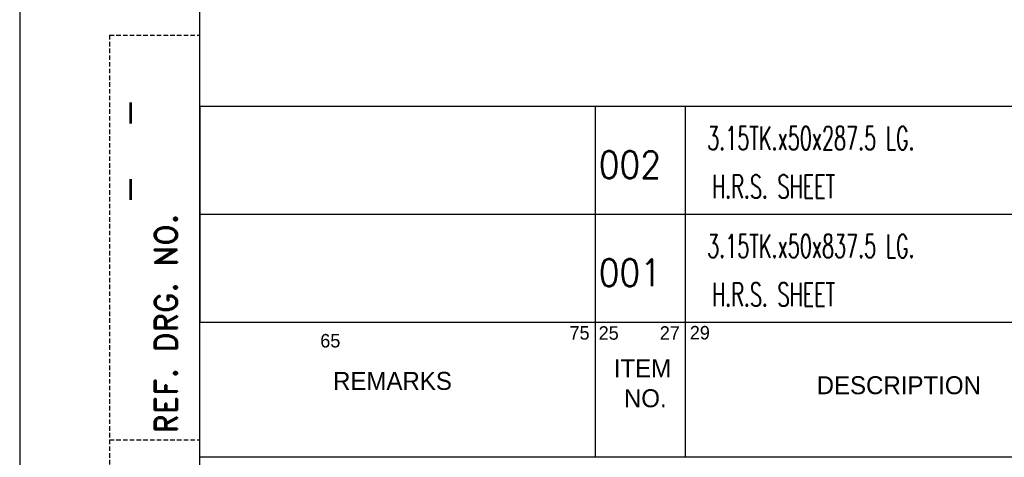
# Model space of a CAD drawing. Extents: x 8092 to 9352, y 913 to 2695.
# Tile 4 of 6: x 8092 to 8749, y 1333 to 1625. Entities that reach past the tile are written whole.
import ezdxf
from ezdxf.enums import TextEntityAlignment as Align

# ---------------------------------------------------------------- set-up
doc = ezdxf.new("R2010")
doc.units = 0
doc.header["$MEASUREMENT"] = 0
doc.linetypes.add('DASHED', pattern=[0.75, 0.5, -0.25])
doc.layers.get('0').update_dxf_attribs({"linetype": 'CONTINUOUS'})
doc.layers.add('BOM', color=5, linetype='CONTINUOUS')
doc.layers.add('TEXT', color=2, linetype='CONTINUOUS')
doc.styles.add('ROMAND', font='romand')
doc.styles.add('ROMANS', font='romans')

# ---------------------------------------------------------------- blocks, each defined once
blk = doc.blocks.new('var0_btemplate')
at = {"color": 3}
for p, q in [((7.15, 85.5), (190.11, 85.5)), ((51.17, 73.5), (51.17, 85.5)), ((61.17, 73.5), (61.17, 85.5)), ((7.15, 73.5), (190.11, 73.5))]:
    blk.add_line(p, q, dxfattribs=at)
blk.add_line((7.15, 85.5), (7.15, 73.5))
at = {"style": 'ROMANS', "flags": 4}
for tag, p in [('UT_O_QTY', (161.12, 73.69)), ('A/C', (155.9, 75.34))]:
    blk.add_attdef(tag, p, '', height=3, rotation=90, dxfattribs=at)
for tag, p, height, width in [('ITEM_DESC', (63.6, 80.65), 2.6, 0.6), ('IT_NO', (51.52, 77.5), 3, 0.9)]:
    blk.add_attdef(tag, p, '', height=height, dxfattribs=dict(at, width=width))
for tag, p in [('MAT_CODE', (133.44, 80.86)), ('MAT_SPEC', (134.17, 74.56))]:
    blk.add_attdef(tag, text='', height=2.8, dxfattribs=at).set_placement(p, align=Align.CENTER)
at = {"style": 'ROMANS'}
blk.add_attdef('WEIGHT', text='', height=3, dxfattribs=at).set_placement((168.24, 80.12), align=Align.BOTTOM_LEFT)
at = {"style": 'ROMANS', "flags": 4}
for tag, height, width, p in [('REMARKS', 3, 0.7, (7.27, 77.08)), ('ITEM_SIZE', 2.6, 0.6, (64.13, 74.48))]:
    blk.add_attdef(tag, text='', height=height, dxfattribs=dict(at, width=width)).set_placement(p, align=Align.BOTTOM_LEFT)
at = {"style": 'ROMANS', "width": 0.9, "flags": 4}
blk.add_attdef('STD_NO', text='', height=3, dxfattribs=at).set_placement((110.91, 79.08), align=Align.MIDDLE_LEFT)
at = {"style": 'ROMANS', "flags": 4}
blk.add_attdef('QTY', text='', height=3, dxfattribs=at).set_placement((180.5, 74.88), align=Align.RIGHT)
blk = doc.blocks.new('A4')
for p, q in [((0, 297), (0, 0)), ((20, 290), (20, 7))]:
    blk.add_line(p, q)
at = {"linetype": 'DASHED'}
for p, q in [((10, 117), (20, 117)), ((10, 117), (10, 7)), ((10, 72), (20, 72))]:
    blk.add_line(p, q, dxfattribs=at)
at = {"layer": 'BOM'}
for p, q in [((20, 85.09), (203, 85.09)), ((64.03, 85.09), (64.03, 70.09)), ((74.03, 85.09), (74.03, 70.09)), ((20, 70.09), (203, 70.09))]:
    blk.add_line(p, q, dxfattribs=at)
at = {"style": 'ROMANS'}
for p in [(11.04, 110.01), (11.04, 101.51)]:
    blk.add_text('-', height=3, rotation=270, dxfattribs=at).set_placement(p)
at = {"style": 'ROMANS', "width": 0.7}
for tag, p in [('NEW_ALT_BY', (55.26, 287.07)), ('OLD_ALT_BY', (111.5, 287.32)), ('NEW_CHD_BY', (55.8, 283.39)), ('OLD_CHD_BY', (111.5, 283.23)), ('OLD_REV_NO', (77.51, 281.45)), ('NEW_REV_NO', (20.47, 280.69)), ('NEW_REV_DT', (29.91, 280.8)), ('OLD_REV_DT', (85.97, 280.5)), ('NEW_APP_BY', (57.03, 279.3)), ('OLD_APP_BY', (113.28, 279.13))]:
    blk.add_attdef(tag, p, '', height=1.5, dxfattribs=at)
at = {"color": 7, "style": 'ROMANS'}
for tag, p, height in [('NEW_ALT_SIGN', (66.32, 287.35), 1), ('OLD_ALT_SIGN', (122.94, 287.73), 1), ('NEW_CHD_SIGN', (67.27, 283.66), 1), ('OLD_CHD_SIGN', (123.22, 283.5), 1), ('OLD_APP_SIGN', (124.72, 279.41), 1), ('NEW_APP_SIGN', (67.95, 279.16), 1), ('DRN_SIGN', (159.64, 55.29), 1), ('CHD_SIGN', (159.2, 49.18), 1), ('APP_SIGN', (159.2, 43.06), 1), ('TITLE1', (42.35, 16.76), 3.5), ('TITLE2', (42.35, 10.55), 3.5)]:
    blk.add_attdef(tag, p, '', height=height, dxfattribs=at)
at = {"style": 'ROMANS'}
for tag, p, height in [('NEW_DCA_NO', (20.9, 275.07), 2), ('OLD_DCA_NO', (78.06, 274.63), 2), ('NEW_DCA_DETAILS', (20.9, 271.39), 1.8), ('OLD_DCA_DETAILS', (78.06, 270.95), 1.8)]:
    blk.add_attdef(tag, p, '', height=height, dxfattribs=at)
for tag, p, width in [('SHTNO', (13.78, 110.33), 0.8), ('REV_NO', (13.8, 101.04), 0.8), ('DRG_NO', (13.88, 72.7), 0.9)]:
    blk.add_attdef(tag, p, '', height=2.8, rotation=90, dxfattribs=dict(at, width=width))
at = {"color": 7, "style": 'ROMANS'}
for tag, height, p in [('DRN_BY', 2, (149.82, 56.82)), ('DRN_DATE', 1.5, (180.8, 56.66)), ('CHD_BY', 2, (149.82, 50.82)), ('CHD_DATE', 1.5, (180.7, 51.14)), ('APP_BY', 2, (149.82, 44.81)), ('APP_DATE', 1.5, (180.7, 44.64)), ('SCALE', 2.5, (100.77, 30.22)), ('ITNO', 2.5, (181.7, 30.87)), ('NOIT', 2.5, (197.04, 30.38)), ('REFTOASSY', 2.5, (147.44, 29.6)), ('REV_NO', 3.5, (197.3, 16.45)), ('SHTNO', 2.5, (157.79, 10.06)), ('NOSHT', 2.5, (199.43, 10.04))]:
    blk.add_attdef(tag, text='', height=height, dxfattribs=at).set_placement(p, align=Align.MIDDLE)
at = {"color": 7, "style": 'ROMANS', "width": 0.8}
blk.add_attdef('WEIGHT', text='', height=2.3, dxfattribs=at).set_placement((119.67, 29.96), align=Align.MIDDLE)
at = {"color": 7, "style": 'ROMANS', "width": 1.5}
blk.add_attdef('DRG_NO', (133.59, 15.09), '', height=3.5, dxfattribs=at)
at = {"layer": 'BOM', "color": 5}
for s, height, p in [('75', 1.5, (61.17, 83.13)), ('25', 1.5, (64.41, 83.12)), ('27', 1.5, (71.21, 83.12)), ('29', 1.5, (74.55, 83.15)), ('65', 1.5, (33.44, 82.26)), ('ITEM', 2, (66.09, 78.94)), ('REMARKS', 2, (34.86, 77.54)), ('DESCRIPTION', 2, (88.66, 77.06)), ('NO.', 2, (67.22, 75.61))]:
    blk.add_text(s, height=height, dxfattribs=at).set_placement(p)
at = {"layer": 'TEXT', "style": 'ROMAND'}
blk.add_text('REF. DRG. NO.', height=2.5, rotation=90, dxfattribs=at).set_placement((17.51, 72.7))

msp = doc.modelspace()

# ---------------------------------------------------------------- block references
at = {"xscale": 6, "yscale": 6, "zscale": 6}
msp.add_blockref('A4', (8091.66, 912.75), dxfattribs=at)
ref = msp.add_blockref('var0_btemplate', (8169.01, 1054.28), dxfattribs=dict(xscale=6, yscale=6, zscale=3))
ref.add_attrib('ITEM_DESC', '3.15TK.x50x287.5 LG.', (8550.6, 1538.18), dxfattribs={"height": 15.6, "style": 'ROMANS', "width": 0.6})
ref.add_attrib('IT_NO', '002', (8478.15, 1519.26), dxfattribs={"height": 18, "style": 'ROMANS', "width": 0.9})
ref.add_attrib('ITEM_SIZE', 'H.R.S. SHEET', dxfattribs={"height": 15.6, "style": 'ROMANS', "width": 0.6}).set_placement((8553.78, 1501.17), align=Align.BOTTOM_LEFT)
ref = msp.add_blockref('var0_btemplate', (8169.01, 982.28), dxfattribs=dict(xscale=6, yscale=6, zscale=3))
ref.add_attrib('ITEM_DESC', '3.15TK.x50x837.5 LG.', (8550.6, 1466.18), dxfattribs={"height": 15.6, "style": 'ROMANS', "width": 0.6})
ref.add_attrib('IT_NO', '001', (8478.15, 1447.26), dxfattribs={"height": 18, "style": 'ROMANS', "width": 0.9})
ref.add_attrib('ITEM_SIZE', 'H.R.S. SHEET', dxfattribs={"height": 15.6, "style": 'ROMANS', "width": 0.6}).set_placement((8553.78, 1429.17), align=Align.BOTTOM_LEFT)

doc.saveas('drawing.dxf')
